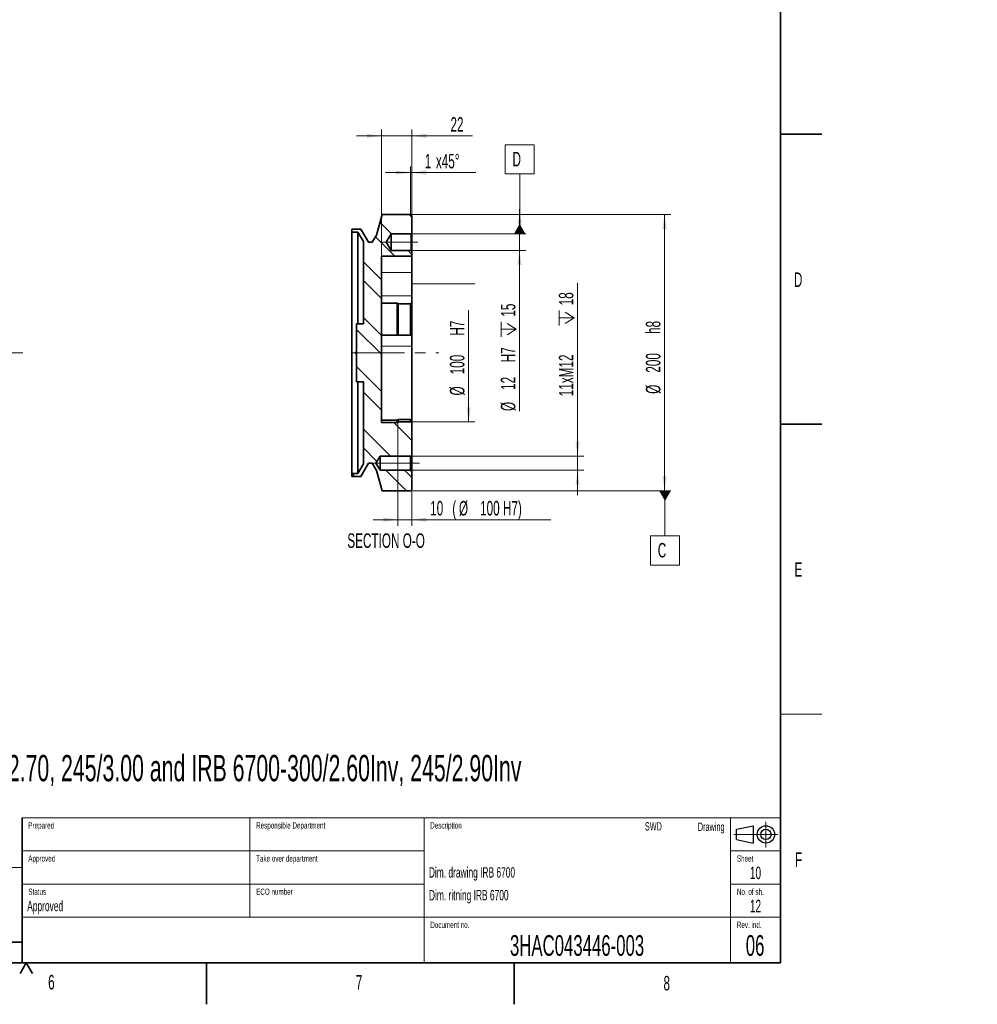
# Model space of a CAD drawing. Header units: millimetres. Extents: x 0 to 6335, y 0 to 44684.
# Tile 10 of 15: x 4024 to 6335, y 0 to 2376. Entities that reach past the tile are written whole.
import ezdxf

# ---------------------------------------------------------------- set-up
doc = ezdxf.new("R2010")
doc.units = ezdxf.units.MM
doc.header["$LTSCALE"] = 10
doc.linetypes.add('CENTERX2', pattern=[20.32, 12.7, -2.54, 2.54, -2.54])
doc.layers.add('SVART_TEXT', color=7, linetype='Continuous')
doc.styles.add('SLDTEXTSTYLE0', font='TXT', dxfattribs={"width": 0.605})
doc.dimstyles.new('SLDDIMSTYLE14', dxfattribs={"dimtxt": 35, "dimasz": 35, "dimexe": 0, "dimexo": 0.0625, "dimgap": 8.75, "dimtad": 1, "dimdec": 1, "dimlfac": 0.3, "dimrnd": 1e-09, "dimzin": 12, "dimdsep": 46, "dimtxsty": 'SLDTEXTSTYLE0', "dimsah": 1, "dimcen": 0.09, "dimsd1": 1, "dimadec": 0, "dimazin": 3, "dimtfac": 1, "dimtofl": 0, "dimtmove": 0, "dimatfit": 3, "dimfxl": 1, "dimfrac": 2, "dimtolj": 1, "dimtzin": 12, "dimarcsym": 0})
doc.dimstyles.new('SLDDIMSTYLE15', dxfattribs={"dimtxt": 35, "dimasz": 35, "dimexe": 0, "dimexo": 0.0625, "dimgap": 8.75, "dimtad": 1, "dimdec": 1, "dimlfac": 0.3, "dimrnd": 1e-09, "dimzin": 12, "dimdsep": 46, "dimtxsty": 'SLDTEXTSTYLE0', "dimsah": 1, "dimcen": 0.09, "dimadec": 0, "dimazin": 3, "dimtfac": 1, "dimtmove": 0, "dimatfit": 0, "dimfxl": 1, "dimfrac": 2, "dimtolj": 1, "dimtzin": 12, "dimarcsym": 0})
doc.dimstyles.new('SLDDIMSTYLE16', dxfattribs={"dimtxt": 35, "dimasz": 35, "dimexe": 0, "dimexo": 0.0625, "dimgap": 8.75, "dimtad": 1, "dimdec": 1, "dimlfac": 0.3, "dimrnd": 1e-09, "dimzin": 12, "dimdsep": 46, "dimtxsty": 'SLDTEXTSTYLE0', "dimsah": 1, "dimcen": 0.09, "dimadec": 0, "dimazin": 3, "dimtfac": 1, "dimtofl": 0, "dimtmove": 0, "dimatfit": 3, "dimfxl": 1, "dimfrac": 2, "dimtolj": 1, "dimtzin": 12, "dimarcsym": 0})

# ---------------------------------------------------------------- blocks, each defined once
blk = doc.blocks.new('SW_CENTERMARKSYMBOL_19')
at = {"color": 0, "linetype": 'Continuous', "lineweight": 18}
for p, q in [((0, 23.3), (0, 341.7)), ((-23.3, 0), (-341.7, 0)), ((0, 0), (-11.7, 0)), ((0, 0), (0, 11.7)), ((0, 0), (0, -11.7)), ((0, 0), (11.7, 0)), ((0, -23.3), (0, -341.7)), ((23.3, 0), (341.7, 0))]:
    blk.add_line(p, q, dxfattribs=at)
blk = doc.blocks.new('_D_21')
at = {"color": 7, "linetype": 'Continuous', "lineweight": 0}
for p, q in [((4969.2, 1738.8), (5122.6, 1738.8)), ((5107.6, 1405.5), (5107.6, 1675.2)), ((4969.2, 1405.5), (5122.6, 1405.5))]:
    blk.add_line(p, q, dxfattribs=at)
at = {"color": 7, "linetype": 'Continuous', "lineweight": 18}
blk.add_solid([(5107.6, 1405.5), (5112.6, 1440.5), (5102.6, 1440.5)], dxfattribs=at)
at = {"color": 7, "linetype": 'Continuous', "lineweight": 18, "char_height": 35, "attachment_point": 1, "rotation": 90, "style": 'SLDTEXTSTYLE0'}
for s, insert in [('H7', (5062.4, 1613.5)), ('100', (5062.4, 1520.1)), ('%%c', (5062.5, 1469.1))]:
    blk.add_mtext(s, dxfattribs=dict(at, insert=insert))
blk = doc.blocks.new('SW_SYMBOL_HOLE_DEPTH')
at = {"color": 0, "linetype": 'Continuous', "lineweight": 18}
for p, q in [((0, 8750), (8000, 8750)), ((1000, 5550), (4000, 750)), ((4000, 8750), (4000, 750)), ((7000, 5550), (4000, 750))]:
    blk.add_line(p, q, dxfattribs=at)
blk = doc.blocks.new('_D_22')
at = {"color": 7, "linetype": 'Continuous', "lineweight": 0}
for p, q in [((5230.6, 1858.8), (5230.6, 1918.8)), ((4970.9, 1858.8), (5245.6, 1858.8)), ((5230.6, 1858.8), (5230.6, 1818.8)), ((4970.9, 1818.8), (5245.6, 1818.8)), ((5230.6, 1818.8), (5230.6, 1431.6))]:
    blk.add_line(p, q, dxfattribs=at)
at = {"color": 7, "linetype": 'Continuous', "lineweight": 18}
for points in [[(5230.6, 1858.8), (5235.6, 1893.8), (5225.6, 1893.8)], [(5230.6, 1818.8), (5225.6, 1783.8), (5235.6, 1783.8)]]:
    blk.add_solid(points, dxfattribs=at)
at = {"color": 7, "linetype": 'Continuous', "lineweight": 18, "xscale": 0.004511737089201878, "yscale": 0.004511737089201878, "zscale": 0.004511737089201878, "rotation": 89.99999999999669}
blk.add_blockref('SW_SYMBOL_HOLE_DEPTH', (5225.5, 1610.9), dxfattribs=at)
at = {"color": 7, "linetype": 'Continuous', "lineweight": 18, "char_height": 35, "attachment_point": 1, "rotation": 90, "style": 'SLDTEXTSTYLE0'}
for s, insert in [('15', (5185.4, 1659.2)), ('H7', (5185.4, 1549.2)), ('12', (5185.4, 1482.6)), ('%%c', (5185.4, 1431.6))]:
    blk.add_mtext(s, dxfattribs=dict(at, insert=insert))
blk = doc.blocks.new('_D_23')
at = {"color": 7, "linetype": 'Continuous', "lineweight": 0}
for p, q in [((5370.6, 1322.5), (5370.6, 1740)), ((4969.2, 1322.5), (5385.6, 1322.5)), ((5370.6, 1322.5), (5370.6, 1288.5)), ((4969.2, 1288.5), (5385.6, 1288.5)), ((5370.6, 1288.5), (5370.6, 1228.5))]:
    blk.add_line(p, q, dxfattribs=at)
at = {"color": 7, "linetype": 'Continuous', "lineweight": 18}
for points in [[(5370.6, 1322.5), (5375.6, 1357.5), (5365.6, 1357.5)], [(5370.6, 1288.5), (5365.6, 1253.5), (5375.6, 1253.5)]]:
    blk.add_solid(points, dxfattribs=at)
at = {"color": 7, "linetype": 'Continuous', "lineweight": 18, "xscale": 0.004511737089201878, "yscale": 0.004511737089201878, "zscale": 0.004511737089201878, "rotation": 90.0000000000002}
blk.add_blockref('SW_SYMBOL_HOLE_DEPTH', (5365.5, 1638.2), dxfattribs=at)
at = {"color": 7, "linetype": 'Continuous', "lineweight": 18, "char_height": 35, "attachment_point": 1, "rotation": 90, "style": 'SLDTEXTSTYLE0'}
for s, insert in [('18', (5325.4, 1686.6)), ('11xM12', (5325.4, 1467.1))]:
    blk.add_mtext(s, dxfattribs=dict(at, insert=insert))
blk = doc.blocks.new('_D_24')
at = {"color": 7, "linetype": 'Continuous', "lineweight": 0}
for p, q in [((4969.2, 1905.5), (5595.6, 1905.5)), ((5580.6, 1238.8), (5580.6, 1905.5)), ((4969.2, 1238.8), (5595.6, 1238.8))]:
    blk.add_line(p, q, dxfattribs=at)
at = {"color": 7, "linetype": 'Continuous', "lineweight": 18}
for points in [[(5580.6, 1905.5), (5575.6, 1870.5), (5585.6, 1870.5)], [(5580.6, 1238.8), (5585.6, 1273.8), (5575.6, 1273.8)]]:
    blk.add_solid(points, dxfattribs=at)
at = {"color": 7, "linetype": 'Continuous', "lineweight": 18, "char_height": 35, "attachment_point": 1, "rotation": 90, "style": 'SLDTEXTSTYLE0'}
for s, insert in [('h8', (5535.4, 1617.5)), ('200', (5535.4, 1524.1)), ('%%c', (5535.4, 1473.1))]:
    blk.add_mtext(s, dxfattribs=dict(at, insert=insert))
blk = doc.blocks.new('_D_25')
at = {"color": 7, "linetype": 'Continuous', "lineweight": 0}
for p, q in [((4897.2, 2095.5), (4837.2, 2095.5)), ((4897.2, 1807.5), (4897.2, 2110.5)), ((4897.2, 2095.5), (4970.6, 2095.5)), ((4970.6, 1904.1), (4970.6, 2110.5)), ((4970.6, 2095.5), (5117.3, 2095.5))]:
    blk.add_line(p, q, dxfattribs=at)
at = {"color": 7, "linetype": 'Continuous', "lineweight": 18}
for points in [[(4897.2, 2095.5), (4862.2, 2100.5), (4862.2, 2090.5)], [(4970.6, 2095.5), (5005.6, 2090.5), (5005.6, 2100.5)]]:
    blk.add_solid(points, dxfattribs=at)
at = {"color": 7, "linetype": 'Continuous', "lineweight": 18, "insert": (5063.8, 2140.6), "char_height": 35, "attachment_point": 1, "style": 'SLDTEXTSTYLE0'}
blk.add_mtext('22', dxfattribs=at)
blk = doc.blocks.new('_D_26')
at = {"color": 7, "linetype": 'Continuous', "lineweight": 0}
for p, q in [((4937.2, 1403.5), (4937.2, 1154.4)), ((4970.6, 1240.1), (4970.6, 1154.4)), ((4937.2, 1169.4), (4877.2, 1169.4)), ((4937.2, 1169.4), (4970.6, 1169.4)), ((4970.6, 1169.4), (5306.3, 1169.4))]:
    blk.add_line(p, q, dxfattribs=at)
at = {"color": 7, "linetype": 'Continuous', "lineweight": 18}
for points in [[(4937.2, 1169.4), (4902.2, 1174.4), (4902.2, 1164.4)], [(4970.6, 1169.4), (5005.6, 1164.4), (5005.6, 1174.4)]]:
    blk.add_solid(points, dxfattribs=at)
at = {"color": 7, "linetype": 'Continuous', "lineweight": 18, "char_height": 35, "attachment_point": 1, "style": 'SLDTEXTSTYLE0'}
for s, insert in [('10', (5014.8, 1214.6)), ('(', (5068.3, 1214.6)), ('%%c', (5084.3, 1214.5)), ('100 H7)', (5135.3, 1214.6))]:
    blk.add_mtext(s, dxfattribs=dict(at, insert=insert))
blk = doc.blocks.new('_D_27')
at = {"color": 7, "linetype": 'Continuous', "lineweight": 0}
for p, q in [((4967.2, 1907.5), (4967.2, 2022)), ((4970.6, 1904.1), (4970.6, 2022)), ((4967.2, 2007), (4907.2, 2007)), ((4970.6, 2007), (4967.2, 2007)), ((4970.6, 2007), (5125.4, 2007))]:
    blk.add_line(p, q, dxfattribs=at)
at = {"color": 7, "linetype": 'Continuous', "lineweight": 18}
for points in [[(4967.2, 2007), (4932.2, 2012), (4932.2, 2002)], [(4970.6, 2007), (5005.6, 2002), (5005.6, 2012)]]:
    blk.add_solid(points, dxfattribs=at)
at = {"color": 7, "linetype": 'Continuous', "lineweight": 18, "char_height": 35, "attachment_point": 1, "style": 'SLDTEXTSTYLE0'}
for s, insert in [('1', (5001.9, 2052.1)), ('x45°', (5028.6, 2052.1))]:
    blk.add_mtext(s, dxfattribs=dict(at, insert=insert))
blk = doc.blocks.new('SW_DATUMTAG_1')
at = {"color": 0, "linetype": 'Continuous', "lineweight": 18}
for p, q in [((-17.6, -8.1), (-17.6, 61.9)), ((-17.6, 61.9), (52.4, 61.9)), ((52.4, 61.9), (52.4, -8.1)), ((52.4, -8.1), (-17.6, -8.1)), ((17.4, -152.9), (17.4, -8.1))]:
    blk.add_line(p, q, dxfattribs=at)
at = {"color": 0, "linetype": 'Continuous', "lineweight": 0}
blk.add_solid([(31.4, -152.9), (3.4, -152.9), (17.4, -128.4)], dxfattribs=at)
at = {"color": 0, "linetype": 'Continuous', "lineweight": 0, "insert": (0, 45.1), "char_height": 35, "attachment_point": 1, "style": 'SLDTEXTSTYLE0'}
blk.add_mtext('D', dxfattribs=at)
blk = doc.blocks.new('SW_DATUMTAG_2')
at = {"color": 0, "linetype": 'Continuous', "lineweight": 18}
for p, q in [((17.4, 170.7), (17.4, 61.9)), ((-17.6, -8.1), (-17.6, 61.9)), ((-17.6, 61.9), (52.4, 61.9)), ((52.4, 61.9), (52.4, -8.1)), ((52.4, -8.1), (-17.6, -8.1))]:
    blk.add_line(p, q, dxfattribs=at)
at = {"color": 0, "linetype": 'Continuous', "lineweight": 0}
blk.add_solid([(31.4, 170.7), (3.4, 170.7), (17.4, 146.2)], dxfattribs=at)
at = {"color": 0, "linetype": 'Continuous', "lineweight": 0, "insert": (0, 45.1), "char_height": 35, "attachment_point": 1, "style": 'SLDTEXTSTYLE0'}
blk.add_mtext('C', dxfattribs=at)

msp = doc.modelspace()

# ---------------------------------------------------------------- hatches: boundary and pattern name
at = {"linetype": 'Continuous', "lineweight": 18}
h = msp.add_hatch(dxfattribs=at)
h.set_pattern_fill('ANSI32', scale=10, angle=90, style=0)
h.paths.add_polyline_path([(4967.233805, 1405.472235), (4937.233805, 1405.472235), (4935.567138, 1403.805568), (4897.233805, 1403.805568), (4897.233805, 1805.472235), (4970.567138, 1805.472235), (4970.567138, 1817.138901), (4968.900472, 1818.805568), (4920.567138, 1818.805568), (4908.549926, 1838.805568), (4920.567138, 1858.805568), (4968.900472, 1858.805568), (4970.567138, 1860.472235), (4970.567138, 1902.138901), (4967.233805, 1905.472235), (4898.900472, 1905.472235), (4885.708143, 1856.237794), (4875.233805, 1838.805568), (4866.194589, 1838.805568), (4847.567138, 1870.472235), (4825.567138, 1870.472235), (4825.567138, 1863.138901), (4840.567138, 1863.138901), (4853.900472, 1840.472235), (4853.900472, 1642.138901), (4837.233805, 1642.138901), (4837.233805, 1502.138901), (4853.900472, 1502.138901), (4853.900472, 1303.805568), (4840.567138, 1281.138901), (4825.567138, 1281.138901), (4825.567138, 1273.805568), (4847.567138, 1273.805568), (4866.194589, 1305.472235), (4875.233805, 1305.472235), (4885.708143, 1288.040009), (4898.900472, 1238.805568), (4967.233805, 1238.805568), (4970.567138, 1242.138901), (4970.567138, 1285.138901), (4967.233805, 1288.472235), (4893.900472, 1288.472235), (4883.685841, 1305.472235), (4893.900472, 1322.472235), (4967.233805, 1322.472235), (4970.567138, 1325.805568), (4970.567138, 1402.138901)], flags=0)

# ---------------------------------------------------------------- linework, layer by layer
at = {"color": 7, "linetype": 'Continuous', "lineweight": 35}
for p, q in [((5860, 4100), (5860, 100)), ((5860, 2100), (5960, 2100)), ((4898.900472, 1905.472235), (4885.708143, 1856.237794)), ((4967.233805, 1905.472235), (4898.900472, 1905.472235)), ((4970.567138, 1902.138901), (4967.233805, 1905.472235)), ((4970.567138, 1860.472235), (4970.567138, 1902.138901)), ((4825.567138, 1870.472235), (4825.567138, 1863.138901)), ((4847.567138, 1870.472235), (4825.567138, 1870.472235)), ((4825.567138, 1863.138901), (4840.567138, 1863.138901)), ((4825.567138, 1281.138901), (4825.567138, 1863.138901)), ((4840.567138, 1863.138901), (4853.900472, 1840.472235)), ((4840.567138, 1642.138901), (4840.567138, 1863.138901)), ((4866.194589, 1838.805568), (4847.567138, 1870.472235)), ((4885.708143, 1856.237794), (4875.233805, 1838.805568)), ((4920.567138, 1858.805568), (4908.549926, 1838.805568)), ((4968.900472, 1858.805568), (4920.567138, 1858.805568)), ((4920.567138, 1818.805568), (4920.567138, 1858.805568)), ((4970.567138, 1860.472235), (4968.900472, 1858.805568)), ((4968.900472, 1818.805568), (4968.900472, 1858.805568)), ((4970.567138, 1817.138901), (4970.567138, 1860.472235)), ((4853.900472, 1840.472235), (4853.900472, 1642.138901)), ((4875.233805, 1838.805568), (4866.194589, 1838.805568)), ((4908.549926, 1838.805568), (4920.567138, 1818.805568)), ((4920.567138, 1818.805568), (4968.900472, 1818.805568)), ((4968.900472, 1818.805568), (4970.567138, 1817.138901)), ((4970.567138, 1805.472235), (4970.567138, 1817.138901)), ((4897.233805, 1805.472235), (4970.567138, 1805.472235)), ((4897.233805, 1403.805568), (4897.233805, 1805.472235)), ((4970.567138, 1805.472235), (4970.567138, 1765.581002)), ((4970.567138, 1765.581002), (4970.567138, 1709.371294)), ((4935.567138, 1691.696828), (4897.233805, 1691.696828)), ((4937.233805, 1690.513086), (4935.567138, 1691.696828)), ((4935.567138, 1614.983084), (4935.567138, 1691.696828)), ((4967.233805, 1690.513086), (4937.233805, 1690.513086)), ((4937.233805, 1614.558884), (4937.233805, 1690.513086)), ((4967.233805, 1690.513086), (4970.567138, 1692.880569)), ((4967.233805, 1614.558884), (4967.233805, 1690.513086)), ((4970.567138, 1709.371294), (4970.567138, 1692.880569)), ((4970.567138, 1692.880569), (4970.567138, 1615.407284)), ((4837.233805, 1642.138901), (4837.233805, 1502.138901)), ((4853.900472, 1642.138901), (4837.233805, 1642.138901)), ((4897.233805, 1614.983084), (4935.567138, 1614.983084)), ((4935.567138, 1614.983084), (4937.233805, 1614.558884)), ((4937.233805, 1614.558884), (4967.233805, 1614.558884)), ((4970.567138, 1615.407284), (4967.233805, 1614.558884)), ((4970.567138, 1615.407284), (4970.567138, 1588.415412)), ((4970.567138, 1588.415412), (4970.567138, 1408.128851)), ((4837.233805, 1502.138901), (4853.900472, 1502.138901)), ((4840.567138, 1281.138901), (4840.567138, 1502.138901)), ((4853.900472, 1502.138901), (4853.900472, 1303.805568)), ((4935.567138, 1409.736793), (4897.233805, 1409.736793)), ((4935.567138, 1403.805568), (4897.233805, 1403.805568)), ((4937.233805, 1411.344734), (4935.567138, 1409.736793)), ((4935.567138, 1403.805568), (4935.567138, 1409.736793)), ((4937.233805, 1405.472235), (4935.567138, 1403.805568)), ((4937.233805, 1405.472235), (4937.233805, 1411.344734)), ((4967.233805, 1411.344734), (4937.233805, 1411.344734)), ((4967.233805, 1405.472235), (4937.233805, 1405.472235)), ((4967.233805, 1405.472235), (4967.233805, 1411.344734)), ((4967.233805, 1411.344734), (4970.567138, 1408.128851)), ((4970.567138, 1402.138901), (4967.233805, 1405.472235)), ((4970.567138, 1408.128851), (4970.567138, 1402.138901)), ((4970.567138, 1325.805568), (4970.567138, 1402.138901)), ((5860, 1400), (5960, 1400)), ((4893.900472, 1322.472235), (4883.685841, 1305.472235)), ((4967.233805, 1322.472235), (4893.900472, 1322.472235)), ((4893.900472, 1288.472235), (4893.900472, 1322.472235)), ((4970.567138, 1325.805568), (4967.233805, 1322.472235)), ((4967.233805, 1288.472235), (4967.233805, 1322.472235)), ((4970.567138, 1285.138901), (4970.567138, 1325.805568)), ((4853.900472, 1303.805568), (4840.567138, 1281.138901)), ((4847.567138, 1273.805568), (4866.194589, 1305.472235)), ((4866.194589, 1305.472235), (4875.233805, 1305.472235)), ((4875.233805, 1305.472235), (4885.708143, 1288.040009)), ((4883.685841, 1305.472235), (4893.900472, 1288.472235)), ((4885.708143, 1288.040009), (4898.900472, 1238.805568)), ((4893.900472, 1288.472235), (4967.233805, 1288.472235)), ((4967.233805, 1288.472235), (4970.567138, 1285.138901)), ((4970.567138, 1242.138901), (4970.567138, 1285.138901)), ((4825.567138, 1281.138901), (4825.567138, 1273.805568)), ((4840.567138, 1281.138901), (4825.567138, 1281.138901)), ((4825.567138, 1273.805568), (4847.567138, 1273.805568)), ((4898.900472, 1238.805568), (4967.233805, 1238.805568)), ((4967.233805, 1238.805568), (4970.567138, 1242.138901)), ((4030, 450), (4030, 100)), ((2750, 150), (4030, 150)), ((200, 100), (5860, 100)), ((4040, 100), (4025, 74.019238)), ((4040, 100), (4055, 74.019238)), ((4475, 0), (4475, 100)), ((5217.5, 100), (5217.5, 0))]:
    msp.add_line(p, q, dxfattribs=at)
at = {"color": 7, "linetype": 'CENTERX2', "lineweight": 18}
for p, q in [((4985.153354, 1838.805568), (4894.204063, 1838.805568)), ((4825.567138, 1572.138901), (5035.496577, 1572.138901)), ((4875.233805, 1305.472235), (4989.023552, 1305.472235)), ((5825, 440.016812), (5825, 378.438319)), ((5747.295451, 410), (5853.961926, 410))]:
    msp.add_line(p, q, dxfattribs=at)
at = {"color": 8, "linetype": 'Continuous', "lineweight": 18}
for p, q in [((4970.567138, 1765.581002), (4897.233805, 1765.581002)), ((4970.567138, 1709.371294), (4897.233805, 1709.371294)), ((4970.567138, 1588.415412), (4897.233805, 1588.415412))]:
    msp.add_line(p, q, dxfattribs=at)
at = {"color": 7, "linetype": 'Continuous', "lineweight": 18}
for p, q in [((5860, 700), (5960, 700)), ((4030, 450), (5860, 450)), ((4580, 450), (4580, 210)), ((5000, 450), (5000, 100)), ((5740, 450), (5740, 100)), ((4030, 370), (5000, 370)), ((5740, 370), (5860, 370)), ((4030, 330), (2750, 330)), ((4030, 290), (5000, 290)), ((5740, 290), (5860, 290)), ((4030, 210), (5860, 210))]:
    msp.add_line(p, q, dxfattribs=at)
at = {"color": 7, "linetype": 'Continuous', "lineweight": 25}
for p, q in [((5754, 422.5), (5794, 431)), ((5794, 431), (5794, 389)), ((5754, 397.5), (5754, 422.5)), ((5754, 397.5), (5794, 389))]:
    msp.add_line(p, q, dxfattribs=at)
for radius in [21, 12.5]:
    msp.add_circle((5825, 410), radius, dxfattribs=at)
at = {"color": 7, "linetype": 'Continuous', "lineweight": 35}
for points, knots in [([(4837.233805, 1574.800865), (4837.224287, 1574.802428), (4836.920117, 1574.852375), (4836.304763, 1574.671723), (4835.513324, 1574.248652), (4834.916697, 1573.553444), (4834.609403, 1572.812245), (4834.578888, 1572.326093), (4834.567138, 1572.138901)], [0, 0, 0, 0, 0.0069341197, 0.2215925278, 0.4362510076, 0.6509173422, 0.865587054, 1, 1, 1, 1]), ([(4834.567138, 1572.138901), (4834.596624, 1571.839213), (4834.655596, 1571.239837), (4835.115207, 1570.439189), (4835.792324, 1569.841923), (4836.539663, 1569.503495), (4837.037018, 1569.505602), (4837.233805, 1569.506435)], [0, 0, 0, 0, 0.21483149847, 0.42966277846, 0.64449972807, 0.85934036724, 1, 1, 1, 1])]:
    msp.add_open_spline(points, degree=3, knots=knots, dxfattribs=at)

# ---------------------------------------------------------------- block references
at = {"color": 7, "linetype": 'Continuous', "lineweight": 0}
for name, p in [('SW_DATUMTAG_1', (5213.509992, 2011.743381)), ('SW_CENTERMARKSYMBOL_19', (3690.160278, 1572.138901)), ('SW_DATUMTAG_2', (5564.137834, 1068.133264))]:
    msp.add_blockref(name, p, dxfattribs=at)

# ---------------------------------------------------------------- texts
at = {"color": 7, "linetype": 'Continuous', "lineweight": 0, "style": 'SLDTEXTSTYLE0'}
for s, insert, char_height, attachment_point in [('D', (5892.644228, 1765.939983), 35, 1), ('E', (5894.039423, 1066.664958), 35, 1), ('Prepared', (4045.045159, 439.130601), 15, 1), ('Responsible Department', (4594.812765, 439.124314), 15, 1), ('Description', (5015.002998, 439.111386), 15, 1), ('SWD', (5574.041812, 439.414841), 20, 3), ('Drawing', (5725.24999, 438.412287), 20, 3), ('Approved', (4045.043706, 359.422621), 15, 1), ('Take over department', (4594.802154, 359.28055), 15, 1), ('Sheet', (5754.989384, 359.304903), 15, 1), ('F', (5895.312602, 366.713727), 35, 1), ('Dim. drawing IRB 6700', (5011.728035, 330.818644), 25, 1), ('10', (5799.97428, 332.188087), 30, 2), ('Status', (4045.051525, 279.24895), 15, 1), ('ECO number', (4594.802154, 279.24895), 15, 1), ('Dim. ritning IRB 6700', (5011.861182, 275.896746), 25, 1), ('No. of sh.', (5755.083949, 279.153262), 15, 1), ('Approved', (4042.468514, 249.683026), 25, 1), ('12', (5799.965686, 252.177754), 30, 2), ('Document no.', (5015.131758, 199.17507), 15, 1), ('Rev. ind.', (5754.924081, 199.301533), 15, 1), ('3HAC043446-003', (5369.32502, 166.957828), 50, 2), ('06', (5798.96163, 167.004583), 50, 2), ('6', (4092.861343, 70.961861), 35, 1), ('7', (4835.518921, 70.548889), 35, 1), ('8', (5577.894319, 68.496056), 35, 1)]:
    msp.add_mtext(s, dxfattribs=dict(at, insert=insert, char_height=char_height, attachment_point=attachment_point))
at = {"color": 7, "linetype": 'Continuous', "lineweight": 18, "insert": (4908.458528, 1136.333358), "char_height": 35, "attachment_point": 2, "style": 'SLDTEXTSTYLE0'}
msp.add_mtext('SECTION O-O', dxfattribs=at)
at = {"layer": 'SVART_TEXT', "insert": (3664.23413, 601.69353), "char_height": 63.5, "attachment_point": 1, "style": 'SLDTEXTSTYLE0'}
msp.add_mtext('IRB 6700-300/2.70, 245/3.00 and IRB 6700-300/2.60Inv, 245/2.90Inv', dxfattribs=at)

# ---------------------------------------------------------------- dimensions: what is measured, and where the dimension line sits
at = {"color": 7, "linetype": 'Continuous', "lineweight": 18}
dim = msp.add_linear_dim(base=(4970.567138, 2095.472235), p1=(4897.233805, 1805.472235), p2=(4970.567138, 1902.138901), dimstyle='SLDDIMSTYLE15', dxfattribs=at)
dim.commit()
dim.dimension.update_dxf_attribs({"geometry": '_D_25', "text_midpoint": (5090.567138, 2095.472235), "dimtype": 160})
for base, p1, p2, text, picture, middle in [((4967.233805, 2006.962932), (4970.567138, 1902.138901), (4967.233805, 1905.472235), '<>x45°', '_D_27', (5063.659879, 2006.962932)), ((4970.567138, 1169.383661), (4937.233805, 1405.472235), (4970.567138, 1242.138901), '<>(%%c100 H7)', '_D_26', (5160.567138, 1169.383661))]:
    dim = msp.add_linear_dim(base=base, p1=p1, p2=p2, text=text, dimstyle='SLDDIMSTYLE15', dxfattribs=at)
    dim.commit()
    dim.dimension.update_dxf_attribs({"geometry": picture, "text_midpoint": middle, "dimtype": 160})
for base, p1, p2, text, dimstyle, picture, middle in [((5580.567138, 1905.472235), (4967.233805, 1238.805568), (4967.233805, 1905.472235), '%%c<> h8', 'SLDDIMSTYLE16', '_D_24', (5580.567138, 1572.138901)), ((5230.567138, 1818.805568), (4968.900472, 1858.805568), (4968.900472, 1818.805568), '%%c<> H7{\\fGDT;x}15', 'SLDDIMSTYLE15', '_D_22', (5230.567138, 1572.138901)), ((5370.567138, 1288.472235), (4967.233805, 1322.472235), (4967.233805, 1288.472235), '11xM12{\\fGDT;x}18', 'SLDDIMSTYLE15', '_D_23', (5370.567138, 1603.58556)), ((5107.629341, 1738.805568), (4967.233805, 1405.472235), (4967.233805, 1738.805568), '%%c<> H7', 'SLDDIMSTYLE14', '_D_21', (5107.629341, 1572.138901))]:
    dim = msp.add_linear_dim(base=base, p1=p1, p2=p2, angle=90, text=text, dimstyle=dimstyle, dxfattribs=at)
    dim.commit()
    dim.dimension.update_dxf_attribs({"geometry": picture, "text_midpoint": middle, "dimtype": 160})

doc.saveas('drawing.dxf')
